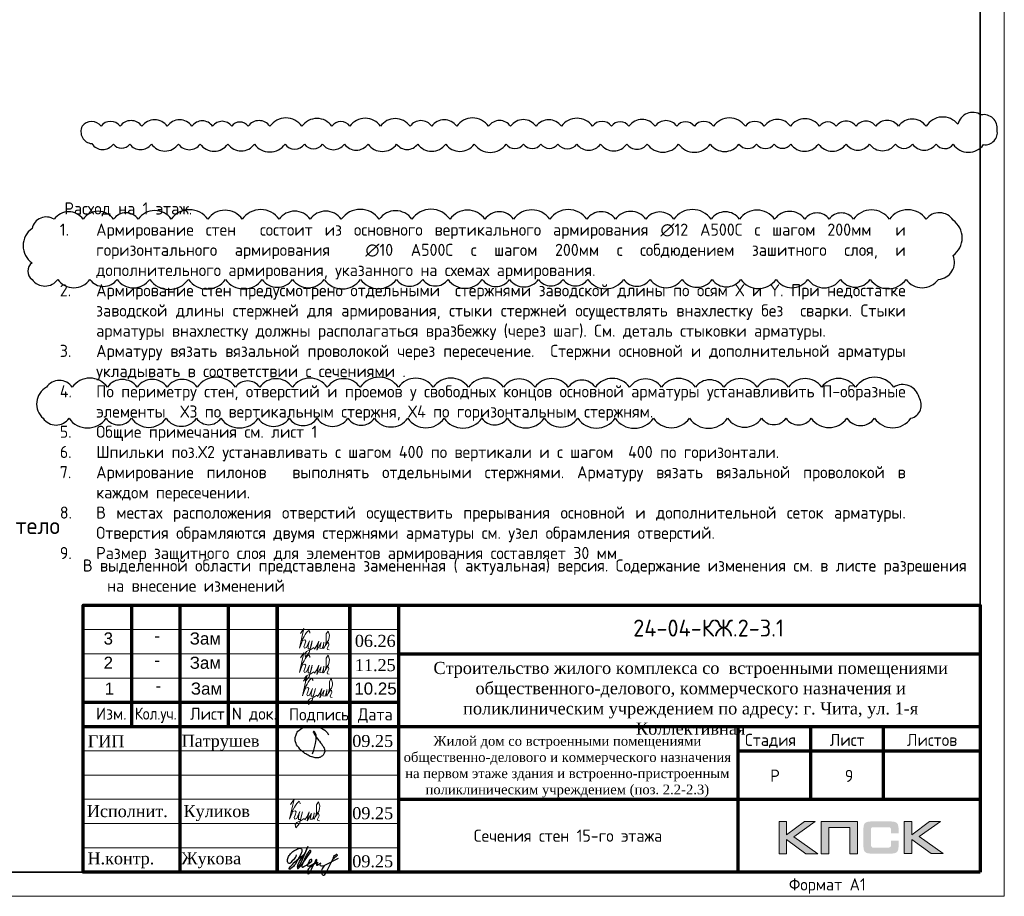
# Model space of a CAD drawing. Header units: millimetres. Extents: x 247266 to 730847, y -636031 to 10052.
# Tile 110 of 196: x 590783 to 611095, y -345086 to -327011. Entities that reach past the tile are written whole.
import ezdxf
from ezdxf.enums import TextEntityAlignment as Align

# ---------------------------------------------------------------- set-up
doc = ezdxf.new("R2010")
doc.units = ezdxf.units.MM
for name, color, linetype in [('PDF7_Text', 7, 'Continuous'), ('PDF8_Text', 7, 'Continuous'), ('Исправления', 1, 'Continuous'), ('РАЗМЕРЫ', 7, 'Continuous'), ('Рамка печать', 7, 'Continuous'), ('ТОЛСТЫЕ_ОСНОВНЫЕ', 7, 'Continuous')]:
    doc.layers.add(name, color=color, linetype=linetype)
for name, color, linetype, lineweight in [('Выноски', 7, 'Continuous', 20), ('размер', 7, 'Continuous', 25), ('Рамка', 7, 'Continuous', 70), ('Текст', 7, 'Continuous', 25), ('ТОНКИЕ', 7, 'Continuous', 9), ('Узлы', 7, 'Continuous', 0)]:
    doc.layers.add(name, color=color, linetype=linetype, lineweight=lineweight)
doc.styles.add('GOST-2.304_Type-B', font='GOST_Common.ttf')
doc.styles.add('PDF Times New Roman', font='times.ttf')
doc.styles.get("Standard").update_dxf_attribs({"font": 'arial.ttf'})
doc.styles.add('style1', font='GOST_Common.ttf', dxfattribs={"height": 500})
doc.styles.add('ГОСТ', font='GOST_Common.ttf')

# ---------------------------------------------------------------- blocks, each defined once
blk = doc.blocks.new('*U3685')
at = {"layer": 'ТОЛСТЫЕ_ОСНОВНЫЕ', "lineweight": 35}
blk.add_lwpolyline([(20, 5), (836, 5), (836, 589), (20, 589)], close=True, dxfattribs=at)
at = {"layer": 'ТОНКИЕ'}
blk.add_lwpolyline([(0, 0), (841, 0), (841, 594), (0, 594)], close=True, dxfattribs=at)
at = {"layer": 'Текст', "style": 'style1'}
blk.add_text('Формат А1', height=2.5, dxfattribs=at).set_placement((796.57, 1.2))
blk = doc.blocks.new('11')
at = {"layer": 'Выноски'}
for p, q in [((47885, 66608), (47944, 66700)), ((47944, 66700), (47962, 66737)), ((47962, 66737), (47989, 66781)), ((47989, 66781), (48016, 66806)), ((48016, 66806), (48038, 66823)), ((48038, 66823), (48060, 66786)), ((48060, 66786), (48058, 66769))]:
    blk.add_line(p, q, dxfattribs=at)
blk.add_lwpolyline([(47863, 66761), (47937, 66865), (47843, 66458), (47885, 66564), (47905, 66616), (47954, 66628), (47979, 66606), (47957, 66539), (47937, 66487), (47947, 66458), (47991, 66470), (48051, 66611), (48041, 66569), (48023, 66505), (48023, 66448), (48065, 66448), (48090, 66529), (48110, 66608), (48043, 66369), (47972, 66275), (47954, 66344), (47991, 66389), (48078, 66431), (48142, 66470), (48154, 66441), (48204, 66512), (48246, 66606), (48209, 66455), (48204, 66418), (48295, 66574), (48265, 66463), (48265, 66455), (48312, 66453), (48342, 66529), (48347, 66584), (48337, 66465), (48349, 66453), (48401, 66569), (48443, 66616), (48461, 66678), (48466, 66727), (48436, 66811), (48399, 66754), (48399, 66618), (48389, 66549), (48374, 66507), (48416, 66564), (48441, 66576), (48451, 66524), (48433, 66482), (48419, 66453), (48424, 66428), (48458, 66421)], dxfattribs=at)
blk = doc.blocks.new('яяя')
at = {"lineweight": 30}
for points in [[(345424, 110432), (345425, 110410), (345424, 110397), (345417, 110379), (345406, 110350), (345390, 110319), (345357, 110275), (345310, 110221), (345265, 110176), (345198, 110110), (345161, 110077), (345133, 110066), (345116, 110066), (345102, 110075), (345090, 110091), (345082, 110115), (345074, 110146), (345066, 110182), (345064, 110206), (345067, 110234), (345077, 110278), (345095, 110320), (345114, 110361), (345134, 110395), (345159, 110428), (345195, 110469), (345228, 110506), (345284, 110560), (345331, 110595), (345379, 110625), (345435, 110648), (345486, 110670), (345532, 110686), (345573, 110696), (345605, 110698), (345621, 110695), (345635, 110687), (345648, 110671), (345656, 110649), (345659, 110625), (345659, 110583), (345656, 110553), (345647, 110523), (345635, 110489), (345387, 110033), (345349, 109985), (345311, 109948), (345247, 109889), (345209, 109858), (345192, 109844), (345180, 109837), (345157, 109833), (345150, 109835), (345140, 109842), (345135, 109856), (345138, 109881), (345148, 109892), (345183, 109930), (345267, 110024), (345343, 110105), (345455, 110213), (345617, 110343), (345775, 110456), (345811, 110526), (345838, 110607), (345890, 110740), (345902, 110771), (345698, 110295), (345672, 110226), (345626, 110132), (345572, 110032), (345518, 109953), (345481, 109918), (345497, 110001), (345567, 110147), (345655, 110301), (345760, 110442)], [(345481, 109918), (345476, 109896), (345475, 109874), (345485, 109861), (345506, 109866), (345539, 109891), (345632, 109983), (345968, 110450), (346022, 110527), (346029, 110560), (346027, 110579), (346026, 110590), (346010, 110605), (345993, 110609), (345975, 110601), (345962, 110584), (345954, 110562), (345857, 110421), (345783, 110292), (345741, 110183), (345701, 110079), (345665, 109985), (345660, 109952), (345666, 109929), (345669, 109915), (345682, 109910), (345702, 109914), (345735, 109941), (345846, 110007), (346065, 110160), (346075, 110193), (346070, 110217), (346066, 110236), (346052, 110241), (346030, 110241), (346007, 110228), (345978, 110203), (345960, 110164), (345892, 110010), (345895, 109986), (345904, 109966), (345925, 109964), (345969, 109968), (346045, 110000), (346218, 110114), (346261, 110154), (346280, 110184), (346282, 110210), (346278, 110225), (346263, 110229), (346241, 110222), (346220, 110198), (346162, 110049), (345989, 109904), (345932, 109849), (345906, 109805), (345891, 109739), (345890, 109690), (345899, 109652), (345924, 109647), (345956, 109655), (345980, 109674), (346058, 109838), (346158, 110046), (346261, 110098), (346314, 110120), (346292, 110079), (346269, 110036), (346261, 110008), (346267, 109998), (346293, 109998), (346363, 110039), (346445, 110095), (346421, 110068), (346414, 110040), (346407, 110011), (346416, 109990), (346466, 109972), (346509, 109977), (346574, 109984), (347172, 110293)], [(346586, 109971), (346543, 109917), (346509, 109873), (346489, 109825), (346475, 109767), (346472, 109710), (346478, 109675), (346485, 109641), (346501, 109621), (346517, 109602), (346542, 109589), (346568, 109592), (346605, 109620), (346680, 109731), (346736, 109842), (346865, 110115), (346962, 110290), (346969, 110318), (346979, 110360), (347013, 110403), (347056, 110434), (347091, 110450), (347109, 110450), (347121, 110434), (347115, 110405), (347072, 110355), (347012, 110307), (346924, 110222)]]:
    blk.add_lwpolyline(points, dxfattribs=at)
blk = doc.blocks.new('Патрушев')
at = {"color": 5, "lineweight": 25}
blk.add_lwpolyline([(58.5, -35.09), (59.7, -31.98), (60.22, -29.81), (60.47, -28.76), (60.76, -27.56), (61.06, -26.32), (61.37, -24.67), (61.64, -22.98), (61.77, -21.63), (61.83, -20.46), (61.74, -19.5), (61.5, -18.56), (61.27, -17.93), (60.96, -17.34), (60.63, -16.86), (60.45, -16.66), (60.39, -16.62), (60.25, -16.53), (60.03, -16.42), (59.74, -16.36), (59.56, -16.39), (59.41, -16.5), (59.32, -16.73), (59.32, -16.96), (59.41, -17.15), (61.8, -21.04), (63.12, -22.91), (63.7, -23.61), (64.53, -24.59), (65.48, -25.87), (66.43, -27.07), (66.87, -27.73), (67.42, -28.44), (67.68, -28.93), (68, -29.52), (68.38, -30.41), (68.65, -31), (68.82, -31.71), (68.89, -32.2), (68.93, -32.68), (68.9, -33.35), (68.81, -33.79), (68.57, -34.59), (68.27, -35.18), (67.92, -35.7), (67.56, -36.23), (66.92, -36.75), (66.44, -37.14), (65.93, -37.49), (65.34, -37.85), (64.79, -38.12), (64.12, -38.33), (63.56, -38.4), (62.54, -38.51), (61.58, -38.47), (60.89, -38.38), (60.1, -38.27), (59.25, -38.05), (58.41, -37.75), (57.66, -37.55), (56.61, -37.27), (55.88, -36.92), (54.92, -36.35), (53.85, -35.72), (53.05, -35.25), (52.17, -34.73), (51.27, -34.08), (50.13, -33.27), (49.09, -32.31), (47.96, -31.09), (47.07, -29.92), (46.05, -28.68), (45.23, -27.65), (44.74, -26.54), (44.28, -25.09), (44.05, -24.29), (43.98, -23.29), (43.94, -22.47), (43.99, -21.49), (44.18, -20.57), (44.46, -19.97), (44.74, -19.1), (45.02, -18.24), (45.49, -17.42), (45.85, -16.92), (46.39, -16.14), (46.99, -15.53), (47.83, -14.81), (48.65, -14.29), (49.43, -13.79), (50.53, -13.27), (51.57, -12.89), (52.65, -12.48), (54.17, -12.1), (55.44, -11.87), (56.95, -11.79), (58.35, -11.79), (59.63, -11.91), (61, -12.05), (62.71, -12.35), (64.46, -12.88), (66.16, -13.58), (67.55, -14.27), (68.88, -15.13), (70.02, -16.25), (71.14, -17.49), (71.67, -18.26), (72.28, -19.27)], dxfattribs=at)
blk = doc.blocks.new('штамп кж1.1')
at = {"layer": 'Рамка печать', "lineweight": 20}
h = blk.add_hatch(color=0, dxfattribs=at)
h.paths.add_polyline_path([(419458, -85094), (419234, -85094), (418867, -85370), (418867, -85094), (418712, -85094), (418712, -85757), (418867, -85757), (418867, -85466), (419264, -85757), (419512, -85757), (419019, -85406)])
h.paths.add_polyline_path([(419737, -85219), (420175, -85219), (420175, -85757), (420329, -85757), (420329, -85094), (420165, -85094), (419583, -85094), (419583, -85251), (419583, -85757), (419737, -85757)])
h.paths.add_polyline_path([(421451, -85091), (421295, -85091), (421295, -85754), (421451, -85754), (421451, -85462), (421847, -85754), (422095, -85754), (421602, -85403), (422041, -85091), (421818, -85091), (421451, -85367)])
blk.add_hatch(color=204, dxfattribs=at).paths.add_polyline_path([(421166, -85165), (421164, -85157), (421161, -85151), (421158, -85145), (421154, -85139), (421151, -85134), (421147, -85129), (421143, -85124), (421139, -85120), (421133, -85117), (421128, -85113), (421122, -85109), (421115, -85107), (421108, -85104), (421100, -85101), (421093, -85099), (421075, -85096), (421056, -85093), (421035, -85092), (421012, -85091), (420617, -85091), (420594, -85092), (420573, -85093), (420553, -85096), (420536, -85099), (420528, -85102), (420521, -85104), (420514, -85107), (420508, -85110), (420502, -85113), (420496, -85117), (420491, -85120), (420486, -85124), (420482, -85129), (420478, -85134), (420474, -85139), (420471, -85145), (420468, -85151), (420466, -85158), (420463, -85165), (420461, -85172), (420457, -85188), (420455, -85206), (420453, -85226), (420453, -85248), (420453, -85596), (420453, -85618), (420455, -85638), (420457, -85656), (420461, -85673), (420463, -85680), (420466, -85687), (420468, -85694), (420471, -85700), (420474, -85705), (420478, -85711), (420482, -85716), (420486, -85720), (420491, -85725), (420496, -85728), (420502, -85731), (420508, -85735), (420514, -85738), (420521, -85740), (420528, -85743), (420536, -85745), (420553, -85749), (420573, -85751), (420594, -85753), (420617, -85754), (421012, -85754), (421035, -85753), (421056, -85752), (421075, -85749), (421092, -85746), (421100, -85743), (421108, -85741), (421115, -85738), (421122, -85735), (421128, -85732), (421133, -85728), (421139, -85725), (421143, -85720), (421147, -85716), (421151, -85711), (421154, -85706), (421158, -85700), (421161, -85694), (421164, -85688), (421166, -85680), (421169, -85673), (421172, -85656), (421175, -85639), (421176, -85618), (421177, -85596), (421177, -85487), (421022, -85487), (421022, -85576), (421022, -85582), (421021, -85588), (421020, -85594), (421019, -85599), (421017, -85604), (421015, -85608), (421012, -85612), (421008, -85616), (421005, -85619), (421001, -85622), (420996, -85624), (420991, -85626), (420987, -85627), (420981, -85628), (420974, -85628), (420968, -85629), (420649, -85629), (420644, -85628), (420639, -85628), (420635, -85626), (420631, -85624), (420627, -85621), (420624, -85618), (420620, -85615), (420617, -85611), (420615, -85607), (420613, -85603), (420611, -85598), (420609, -85593), (420607, -85584), (420607, -85574), (420607, -85256), (420607, -85250), (420607, -85245), (420609, -85240), (420610, -85235), (420611, -85231), (420613, -85228), (420616, -85225), (420619, -85221), (420622, -85218), (420626, -85216), (420630, -85214), (420634, -85212), (420639, -85211), (420643, -85210), (420649, -85210), (420654, -85210), (420968, -85210), (420974, -85210), (420981, -85210), (420986, -85212), (420991, -85213), (420996, -85215), (421000, -85217), (421004, -85220), (421008, -85223), (421011, -85227), (421014, -85231), (421017, -85235), (421019, -85240), (421020, -85245), (421021, -85250), (421022, -85257), (421022, -85263), (421022, -85336), (421177, -85336), (421177, -85248), (421176, -85226), (421175, -85206), (421172, -85188), (421168, -85172)])
at = {"layer": 'Рамка', "color": 7}
for p, q in [((405358, -83134), (405358, -80634)), ((407358, -83134), (407358, -80634)), ((410858, -81634), (422858, -81634)), ((404358, -82634), (410858, -82634)), ((404358, -83134), (422858, -83134)), ((419358, -83134), (419358, -84634)), ((420858, -83134), (420858, -84634)), ((417858, -83634), (422858, -83634)), ((417858, -83634), (422858, -83634)), ((410858, -84634), (422858, -84634))]:
    blk.add_line(p, q, dxfattribs=at)
at = {"layer": 'Рамка'}
for p, q in [((406358, -86134), (406358, -80634)), ((408358, -86134), (408358, -80634)), ((408358, -80634), (408358, -86134)), ((409858, -80634), (409858, -86134)), ((409858, -86134), (409858, -80634)), ((410858, -80634), (410858, -86134)), ((417858, -83134), (417858, -86134))]:
    blk.add_line(p, q, dxfattribs=at)
at = {"layer": 'Рамка', "color": 7, "lineweight": 15}
for p, q in [((404358, -81134), (410858, -81134)), ((404358, -81634), (410858, -81634)), ((404358, -82134), (410858, -82134)), ((404358, -83634), (410858, -83634)), ((404358, -84134), (410858, -84134)), ((404358, -84634), (410858, -84634)), ((404358, -85134), (410858, -85134)), ((404358, -85634), (410858, -85634))]:
    blk.add_line(p, q, dxfattribs=at)
at = {"layer": 'Рамка'}
blk.add_lwpolyline([(422858, -86134), (404358, -86134), (404358, -80634), (422858, -80634)], close=True, dxfattribs=at)
at = {"layer": 'Рамка печать', "color": 0, "lineweight": 20}
for points in [[(418712, -85757), (418712, -85094), (418867, -85094), (418867, -85370), (419234, -85094), (419458, -85094), (419019, -85406), (419512, -85757), (419264, -85757), (418867, -85466), (418867, -85757), (418712, -85757)], [(419737, -85757), (419737, -85219), (420175, -85219), (420175, -85757), (420329, -85757), (420329, -85094), (420165, -85094), (419583, -85094), (419583, -85251), (419583, -85757), (419737, -85757)], [(421295, -85754), (421295, -85091), (421451, -85091), (421451, -85367), (421818, -85091), (422041, -85091), (421602, -85403), (422095, -85754), (421847, -85754), (421451, -85462), (421451, -85754), (421295, -85754)]]:
    blk.add_lwpolyline(points, close=True, dxfattribs=at)
at = {"color": 5, "xscale": 24.5, "yscale": 24.5, "zscale": 24.5}
blk.add_blockref('Патрушев', (407651, -82836), dxfattribs=at)
at = {"color": 2, "lineweight": 60, "xscale": 0.5, "yscale": 0.5, "zscale": 0.5}
blk.add_blockref('яяя', (236038, -140993), dxfattribs=at)
at = {"layer": 'Выноски', "color": 0}
blk.add_blockref('11', (360773, -151499), dxfattribs=at)
at = {"layer": 'PDF7_Text', "char_height": 248, "attachment_point": 7, "style": 'PDF Times New Roman'}
for s, insert in [('09.25', (409908, -83561)), ('Патрушев', (406387, -83634)), ('09.25', (409908, -85050)), ('09.25', (409908, -86042)), ('Жукова', (406381, -86056))]:
    blk.add_mtext(s, dxfattribs=dict(at, insert=insert))
at = {"layer": 'PDF7_Text', "insert": (406426, -85084), "char_height": 247.95, "attachment_point": 7, "style": 'PDF Times New Roman'}
blk.add_mtext_dynamic_manual_height_columns('{\\C256;Куликов}', width=2000, gutter_width=1250, heights=[0], dxfattribs=at)
at = {"layer": 'PDF8_Text', "char_height": 248, "attachment_point": 7, "style": 'PDF Times New Roman'}
for s, insert in [('ГИП', (404451, -83561)), ('Исполнит.', (404432, -85007)), ('Н.контр.', (404445, -86056))]:
    blk.add_mtext(s, dxfattribs=dict(at, insert=insert))
at = {"layer": 'Текст', "color": 7, "style": 'ГОСТ'}
blk.add_text('24-04-КЖ.2-3.1', height=350, dxfattribs=at).set_placement((417259, -81103), align=Align.MIDDLE_CENTER)
for s, p in [('Изм.', (404622, -82993)), ('Лист', (406561, -82996)), ('N док.', (407423, -82993)), ('Подпись', (408601, -83008)), ('Дата', (410023, -83008)), ('Стадия', (418009, -83534)), ('Лист', (419758, -83534)), ('Листов', (421350, -83534)), ('Р', (418530, -84272))]:
    blk.add_text(s, height=250, dxfattribs=at).set_placement(p)
at = {"layer": 'Текст', "color": 7, "style": 'ГОСТ', "width": 0.9}
blk.add_text('Кол.уч.', height=250, dxfattribs=at).set_placement((405423, -82992))
at = {"layer": 'Текст', "color": 7, "attachment_point": 1, "style": 'ГОСТ'}
for s, width, heights, insert, char_height in [('\\pxqc;{\\fTimes New Roman|b0|i0|c204|p18;\\C256;Строительство жилого комплекса со  встроенными помещениями общественного-делового, коммерческого назначения и поликлиническим учреждением по адресу: г. Чита, ул. 1-я Коллективная}', 11543.07, [0], (411117, -81801), 250), ('\\pxqc;{\\fTimes New Roman|b0|i0|c204|p18;\\C256;Жилой дом со встроенными помещениями общественно-делового и коммерческого назначения на первом этаже здания и встроенно-пристроенным поликлиническим учреждением (поз. 2.2-2.3)\\P}', 7000, [1500], (410844, -83331), 200)]:
    blk.add_mtext_dynamic_manual_height_columns(s, width=width, gutter_width=12.5, heights=heights, dxfattribs=dict(at, insert=insert, char_height=char_height))

msp = doc.modelspace()

# ---------------------------------------------------------------- linework, layer by layer
at = {"layer": 'Исправления'}
for points in [[(592072.22, -329208.88, 0.52056705), (592268.66, -329566.49, 0.52056705), (592717.39, -329574.29, 0.52056705), (593053.56, -329574.29, 0.52056705), (593499.31, -329574.29, 0.52056705), (594059.16, -329574.29, 0.52056705), (594508.62, -329574.29, 0.52056705), (595079.08, -329574.29, 0.52056705), (595627.15, -329574.29, 0.52056705), (596256.86, -329574.29, 0.52056705), (596655.99, -329574.29, 0.52056705), (597030.51, -329574.29, 0.52056705), (597481.21, -329574.29, 0.52056705), (597969.6, -329574.29, 0.52056705), (598559.66, -329574.29, 0.52056705), (598993.44, -329574.29, 0.52056705), (599571.45, -329574.29, 0.52056705), (600159.13, -329574.29, 0.52056705), (600818.35, -329574.29, 0.52056705), (601178.55, -329574.29, 0.52056705), (601537.16, -329574.29, 0.52056705), (601885.29, -329574.29, 0.52056705), (602277.31, -329574.29, 0.52056705), (602767.1, -329574.29, 0.52056705), (603308.27, -329574.29, 0.52056705), (603728.75, -329574.29, 0.52056705), (604375.06, -329574.29, 0.52056705), (605027.27, -329574.29, 0.52056705), (605621.18, -329574.29, 0.52056705), (605982.97, -329574.29, 0.52056705), (606348.53, -329574.29, 0.52056705), (606687.92, -329574.29, 0.52056705), (607261.56, -329574.29, 0.52056705), (607831.7, -329574.29, 0.52056705), (608315.12, -329574.29, 0.52056705), (608848.93, -329574.29, 0.52056705), (609198.58, -329574.29, 0.52056705), (609686.57, -329574.29, 0.52056705), (610041.4, -329580.15, 0.52056705), (610664.29, -329586.34, 0.52056705), (610946.01, -329287.49, 0.52056705), (610615.32, -328974.37, 0.52056705), (610136.25, -329166.83, 0.52056705), (609482.48, -329208.88, 0.52056705), (608909.33, -329208.88, 0.52056705), (608445.15, -329208.88, 0.52056705), (608035.78, -329208.88, 0.52056705), (607628.09, -329208.88, 0.52056705), (607283.05, -329208.88, 0.52056705), (606682.58, -329208.88, 0.52056705), (606144.03, -329208.88, 0.52056705), (605752.89, -329208.88, 0.52056705), (605092.84, -329208.88, 0.52056705), (604701.56, -329208.88, 0.52056705), (604338.68, -329208.88, 0.52056705), (603890.63, -329208.88, 0.52056705), (603352.34, -329208.88, 0.52056705), (602991.94, -329208.88, 0.52056705), (602599.85, -329208.88, 0.52056705), (601959.92, -329208.88, 0.52056705), (601436.72, -329208.88, 0.52056705), (600909.98, -329208.88, 0.52056705), (600455.04, -329208.88, 0.52056705), (599797.95, -329208.88, 0.52056705), (599283.86, -329208.88, 0.52056705), (598835.43, -329208.88, 0.52056705), (598226.47, -329208.88, 0.52056705), (597595.31, -329208.88, 0.52056705), (597225.15, -329208.88, 0.52056705), (596606.14, -329208.88, 0.52056705), (595945.97, -329208.88, 0.52056705), (595495.12, -329208.88, 0.52056705), (595156.99, -329208.88, 0.52056705), (594764.1, -329208.88, 0.52056705), (594335.85, -329208.88, 0.52056705), (593827.67, -329208.88, 0.52056705), (593305.54, -329208.88, 0.52056705), (592854.9, -329208.88, 0.52056705), (592462.28, -329208.88, 0.52056705)], [(591038.65, -332365.94, 0.52056705), (591568.31, -332365.94, 0.52056705), (592232.58, -332365.94, 0.52056705), (592791.41, -332365.94, 0.52056705), (593465.69, -332365.94, 0.52056705), (594263.65, -332365.94, 0.52056705), (595028.15, -332365.94, 0.52056705), (595787.31, -332365.94, 0.52056705), (596408.96, -332365.94, 0.52056705), (597065.56, -332365.94, 0.52056705), (597814.21, -332365.94, 0.52056705), (598553.67, -332365.94, 0.52056705), (599096.82, -332365.94, 0.52056705), (599619.54, -332365.94, 0.52056705), (600324.53, -332365.94, 0.52056705), (600890.78, -332365.94, 0.52056705), (601486.29, -332365.94, 0.52056705), (601993.35, -332365.94, 0.52056705), (602502.24, -332365.94, 0.52056705), (603242.82, -332365.94, 0.52056705), (603786.59, -332365.94, 0.52056705), (604446.62, -332365.94, 0.52056705), (605068.77, -332365.94, 0.52056705), (605656.85, -332365.94, 0.52056705), (606385.23, -332365.94, 0.52056705), (607043.56, -332365.94, 0.52056705), (607714.21, -332365.94, 0.52056705), (608327.24, -332365.94, 0.52056705), (609067.75, -332365.94, 0.52056705), (609734.05, -332365.94, 0.52056705), (610037.9, -331871.96, 0.52056705), (610037.9, -331146.29, 0.52056705), (609481.15, -331125.33, 0.52056705), (608724.66, -331125.33, 0.52056705), (607984.13, -331125.33, 0.52056705), (607482.04, -331125.33, 0.52056705), (606980.34, -331125.33, 0.52056705), (606356.67, -331125.33, 0.52056705), (605632.38, -331125.33, 0.52056705), (605046.26, -331125.33, 0.52056705), (604275.99, -331125.33, 0.52056705), (603698.99, -331125.33, 0.52056705), (603074.43, -331125.33, 0.52056705), (602481.88, -331125.33, 0.52056705), (601717, -331125.33, 0.52056705), (600972.76, -331125.33, 0.52056705), (600381.34, -331125.33, 0.52056705), (599660.12, -331125.33, 0.52056705), (598873.89, -331125.33, 0.52056705), (598201.09, -331125.33, 0.52056705), (597417.18, -331125.33, 0.52056705), (596776.15, -331125.33, 0.52056705), (596136.73, -331125.33, 0.52056705), (595374.88, -331125.33, 0.52056705), (594663.52, -331125.33, 0.52056705), (593909.87, -331125.33, 0.52056705), (593229.3, -331125.33, 0.52056705), (592719.54, -331125.33, 0.52056705), (592091.16, -331125.33, 0.52056705), (591495.22, -331125.33, 0.52056705), (591038.65, -331315.67, 0.52056705), (591038.65, -332027.1, 0.52056705)], [(591266.79, -335230.32, 0.52056705), (591800.98, -335230.32, 0.52056705), (592565.36, -335230.32, 0.52056705), (593089.14, -335230.32, 0.52056705), (593803.88, -335230.32, 0.52056705), (594431.17, -335230.32, 0.52056705), (594935.47, -335230.32, 0.52056705), (595701.87, -335230.32, 0.52056705), (596341.07, -335230.32, 0.52056705), (596919.08, -335230.32, 0.52056705), (597555.75, -335230.32, 0.52056705), (598100.99, -335230.32, 0.52056705), (598787.37, -335230.32, 0.52056705), (599538.2, -335230.32, 0.52056705), (600317.11, -335230.32, 0.52056705), (600842.45, -335230.32, 0.52056705), (601601.58, -335230.32, 0.52056705), (602294.73, -335230.32, 0.52056705), (603065.55, -335230.32, 0.52056705), (603856.8, -335230.32, 0.52056705), (604598.54, -335230.32, 0.52056705), (605387.17, -335230.32, 0.52056705), (606089.15, -335230.32, 0.52056705), (606591.75, -335230.32, 0.52056705), (607112.12, -335230.32, 0.52056705), (607845.25, -335230.32, 0.52056705), (608416.74, -335230.32, 0.52056705), (609168.75, -335230.32, 0.52056705), (609334.83, -334799.1, 0.52056705), (608814.4, -334589.67, 0.52056705), (608024.4, -334589.67, 0.52056705), (607327.58, -334589.67, 0.52056705), (606644.77, -334589.67, 0.52056705), (605993.96, -334589.67, 0.52056705), (605311.12, -334589.67, 0.52056705), (604724.23, -334589.67, 0.52056705), (604024.66, -334589.67, 0.52056705), (603363.39, -334589.67, 0.52056705), (602659.25, -334589.67, 0.52056705), (602099.22, -334589.67, 0.52056705), (601415.52, -334589.67, 0.52056705), (600761.24, -334589.67, 0.52056705), (600040.39, -334589.67, 0.52056705), (599313.19, -334589.67, 0.52056705), (598596.44, -334589.67, 0.52056705), (597804.56, -334589.67, 0.52056705), (597128.12, -334589.67, 0.52056705), (596409, -334589.67, 0.52056705), (595735.7, -334589.67, 0.52056705), (595235.53, -334589.67, 0.52056705), (594442.2, -334589.67, 0.52056705), (593825.82, -334589.67, 0.52056705), (593207.68, -334589.67, 0.52056705), (592592.74, -334589.67, 0.52056705), (591869.18, -334589.67, 0.52056705), (591334.43, -334589.67, 0.52056705)]]:
    msp.add_lwpolyline(points, format="xyb", close=True, dxfattribs=at)

# ---------------------------------------------------------------- block references
at = {"xscale": 100, "yscale": 100, "zscale": 100}
msp.add_blockref('*U3685', (526994.57, -345086.19, 3100), dxfattribs=at)
at = {"layer": 'Выноски'}
for p in [(548709.86, -406428.19, 3100), (548709.86, -406928.19, 3100), (548772.09, -407409.46)]:
    msp.add_blockref('11', p, dxfattribs=at)
at = {"layer": 'размер'}
msp.add_blockref('штамп кж1.1', (187736.24, -258451.97, 3100), dxfattribs=at)

# ---------------------------------------------------------------- texts
at = {"ltscale": 100, "char_height": 250, "width": 17398.1241, "attachment_point": 1, "style": 'GOST-2.304_Type-B'}
for s, insert in [('\\pxi-3,l3,t3,20;{\\C7;Расход на 1 этаж.}', (591705.61, -330778.41)), ('\\pxi-3,l3,qj,t3;{\\C7;1.^IАрмирование стен  состоит из основного вертикального армирования ∅12 А500С с шагом 200мм  и горизонтального армирования  ∅10 А500С с шагом 200мм с собдюдением зашитного слоя, и дополнительного армирования, указанного на схемах армирования.\\P2.^IАрмирование стен предусмотрено отдельными  стержнями заводской длины по осям Х и Y. При недостатке заводской длины стержней для армирования, стыки стержней осуществлять внахлестку без  сварки. Стыки арматуры внахлестку должны располагаться вразбежку (через шаг). См. деталь стыковки арматуры.\\P3.^IАрматуру вязать вязальной проволокой через пересечение.  Стержни основной и дополнительной арматуры укладывать в соответствии с сечениями .\\P4.^IПо периметру стен, отверстий и проемов у свободных концов основной арматуры устанавливить П-образные элементы  Х3 по вертикальным стержня, Х4 по горизонтальным стержням.\\P}5.^IОбщие примечания см. лист 1\\P6.^IШпильки поз.Х2 устанавливать с шагом 400 по вертикали и с шагом  400 по горизонтали.\\P7.^IАрмирование пилонов  выполнять отдельными стержнями. Арматуру вязать вязальной проволокой в каждом пересечении.\\P{\\C7;8.^IВ местах расположения отверстий осуществить прерывания основной и дополнительной сеток арматуры. Отверстия обрамляются двумя стержнями арматуры см. узел обрамления отверстий.\\P9.^IРазмер защитного слоя для элементов армирования составляет 30 мм}', (591611.32, -331214.87))]:
    msp.add_mtext(s, dxfattribs=dict(at, insert=insert))
at = {"layer": 'PDF7_Text', "char_height": 247.953, "attachment_point": 7, "style": 'PDF Times New Roman'}
for s, insert in [('06.26', (597697.3, -339948.75, 3100)), ('11.25', (597697.3, -340448.75, 3100))]:
    msp.add_mtext(s, dxfattribs=dict(at, insert=insert))
at = {"layer": 'Исправления', "insert": (592086.45, -338140.07), "char_height": 250, "width": 18219.6597, "attachment_point": 1, "style": 'ГОСТ'}
msp.add_mtext('\\pxi-2,l2,sm1;В выделенной области представлена замененная ( актуальная) версия. Содержание изменения см. в листе разрешения на внесение изменений', dxfattribs=at)
at = {"layer": 'РАЗМЕРЫ', "char_height": 250, "width": 725.0085, "attachment_point": 1}
for s, insert in [('3', (592514.23, -339645.15, 3100)), ('-', (593561.76, -339586.76, 3100)), ('Зам', (594290.68, -339645.15, 3100)), ('2', (592514.23, -340145.15, 3100)), ('Зам', (594290.68, -340145.15, 3100)), ('-', (593561.76, -340086.76, 3100)), ('1', (592537.24, -340677.86)), ('-', (593584.77, -340619.47)), ('Зам', (594313.69, -340677.86)), ('10.25', (597686.33, -340677.86))]:
    msp.add_mtext(s, dxfattribs=dict(at, insert=insert))
at = {"layer": 'Текст', "char_height": 250, "attachment_point": 1, "style": 'ГОСТ'}
for s, insert in [('\\pxqcsm1.5000;\\P9', (604392.46, -341853.33)), ('\\pxsm1.5,qc;\\PСечения стен 15-го этажа', (598594.57, -343086.19, 3100))]:
    msp.add_mtext_dynamic_manual_height_columns(s, width=7000, gutter_width=12.5, heights=[1500], dxfattribs=dict(at, insert=insert))
at = {"layer": 'Узлы', "linetype": 'Continuous', "lineweight": 0, "insert": (586376.26, -337735.33), "char_height": 350, "width": 10464.9604, "attachment_point": 5, "style": 'GOST-2.304_Type-B'}
msp.add_mtext('Узел загиба элементов армирования стен в тело плиты', dxfattribs=at)

doc.saveas('drawing.dxf')
